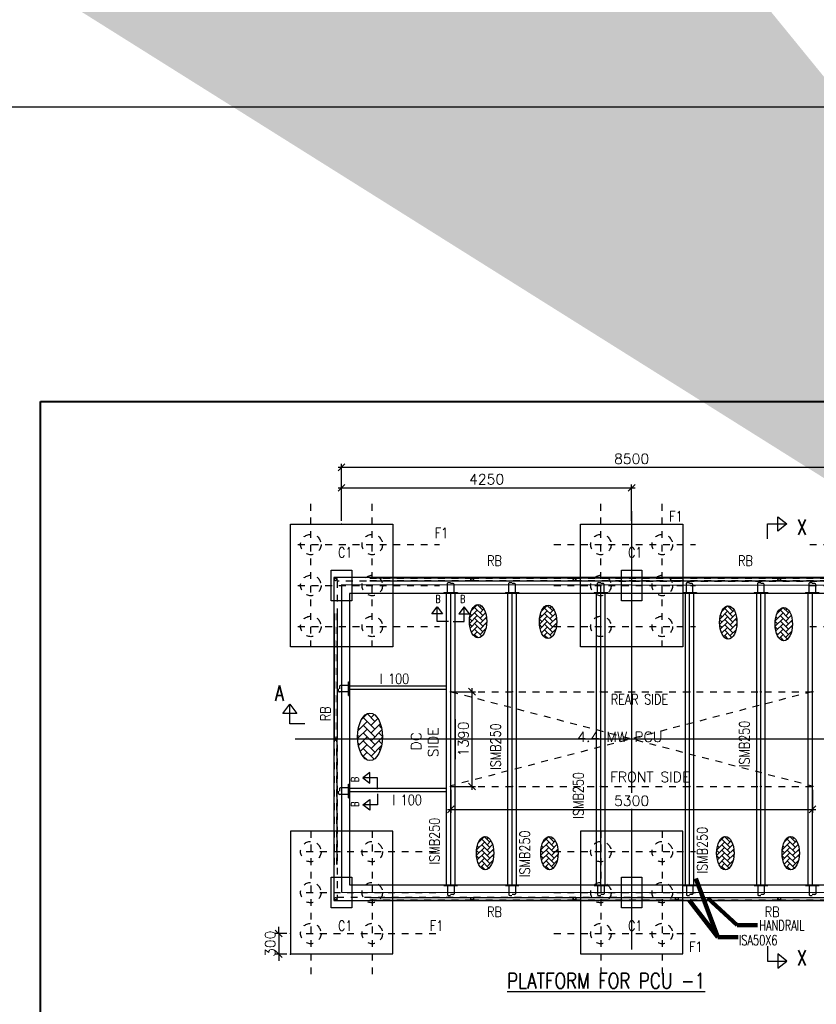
# Model space of a CAD drawing. Header units: inches. Extents: x 727810 to 1461440, y 2714588 to 5435005.
# Tile 110 of 233: x 728896 to 728908, y 2716093 to 2716107. Entities that reach past the tile are written whole.
import ezdxf

# ---------------------------------------------------------------- set-up
doc = ezdxf.new("R2010")
doc.units = ezdxf.units.IN
doc.header["$MEASUREMENT"] = 0
doc.linetypes.add('DIVIDEX2', pattern=[2.5, 1, -0.5, 0, -0.5, 0, -0.5])
doc.linetypes.add('HIDDEN', pattern=[0.375, 0.25, -0.125])
doc.layers.add('AM_5', color=3, linetype='Continuous', lineweight=15)
doc.layers.add('AM_8', color=1, linetype='Continuous', lineweight=15)
for name, color, linetype in [('DETAILS', 7, 'Continuous'), ('Inverter Room', 7, 'Continuous'), ('Mundra 335', 7, 'Continuous')]:
    doc.layers.add(name, color=color, linetype=linetype)
doc.styles.add('RANJAN', font='romans.shx', dxfattribs={"width": 0.75})
doc.styles.add('ROMANS', font='ROMANS.shx', dxfattribs={"height": 10})
doc.dimstyles.new('DIM-', dxfattribs={"dimscale": 0, "dimtxt": 0.15, "dimasz": 0.15, "dimexe": 0, "dimexo": 0, "dimgap": 0.15, "dimtad": 1, "dimdec": 0, "dimlfac": 1000, "dimzin": 0, "dimdsep": 46, "dimtxsty": 'ROMANS', "dimblk": 'OBLIQUE', "dimcen": 0, "dimclrd": 6, "dimclre": 6, "dimclrt": 3, "dimadec": 0, "dimazin": 0, "dimtfac": 1, "dimtdec": 0, "dimtmove": 2, "dimatfit": 3, "dimfxl": 1, "dimtolj": 1, "dimtzin": 0, "dimarcsym": 2})
doc.dimstyles.new('ROMANS$0', dxfattribs={"dimscale": 100, "dimtxt": 100, "dimasz": 1, "dimexe": 0.5, "dimexo": 0.5, "dimgap": 0.5, "dimtad": 1, "dimdec": 0, "dimrnd": 5, "dimdsep": 46, "dimtxsty": 'ROMANS', "dimblk": 'OBLIQUE', "dimcen": 1, "dimdle": 0.5, "dimclrd": 6, "dimclre": 6, "dimclrt": 3, "dimadec": 0, "dimazin": 0, "dimtfac": 1, "dimtdec": 0, "dimtix": 1, "dimtmove": 0, "dimatfit": 3, "dimldrblk": 'OBLIQUE', "dimfxl": 1, "dimtolj": 1, "dimtzin": 0, "dimarcsym": 0})
doc.dimstyles.new('ROMANS$7', dxfattribs={"dimscale": 100, "dimtxt": 2.5, "dimasz": 2, "dimexe": 20, "dimexo": 20, "dimgap": 0.5, "dimtad": 1, "dimdec": 0, "dimrnd": 5, "dimzin": 0, "dimdsep": 46, "dimtxsty": 'ROMANS', "dimcen": 0.09, "dimdle": 20, "dimclrd": 256, "dimclre": 256, "dimclrt": 3, "dimadec": 0, "dimazin": 0, "dimtfac": 20, "dimtdec": 0, "dimtix": 1, "dimtmove": 2, "dimatfit": 3, "dimfxl": 1, "dimtolj": 1, "dimtzin": 0, "dimarcsym": 0})
pattern_1 = [(45, (89087.78671, 50533.36595), (-0.0883883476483, 0.0883883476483), [])]
pattern_2 = [(45, (89987.78671, 50533.36595), (-0.0883883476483, 0.0883883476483), [])]
pattern_3 = [(45, (91287.78671, 50533.36595), (-0.0883883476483, 0.0883883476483), [])]
pattern_4 = [(45, (92587.78671, 50533.36595), (-0.0883883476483, 0.0883883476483), [])]
pattern_5 = [(45, (93632.78671, 50533.36595), (-0.0883883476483, 0.0883883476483), [])]
pattern_6 = [(45, (94387.78671, 50533.36595), (-0.0883883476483, 0.0883883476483), [])]

# ---------------------------------------------------------------- blocks, each defined once
blk = doc.blocks.new('_Oblique')
at = {"color": 0, "linetype": 'ByBlock', "lineweight": -2}
blk.add_line((-0.5, -0.5), (0.5, 0.5), dxfattribs=at)
blk = doc.blocks.new('*D66')
at = {"layer": 'Inverter Room', "color": 6, "lineweight": -2, "ltscale": 0.5, "transparency": 16777216}
for p, q in [((2052741, -2324182), (2052741, -2324082)), ((2052862, -2324182), (2052691, -2324182)), ((2052741, -2324182), (2052741, -2324482)), ((2052862, -2324482), (2052691, -2324482)), ((2052741, -2324482), (2052741, -2324582))]:
    blk.add_line(p, q, dxfattribs=at)
at = {"layer": 'Inverter Room', "color": 0, "ltscale": 0.5, "transparency": 16777216}
for p in [(2052912, -2324182), (2052741, -2324482), (2052912, -2324482)]:
    blk.add_point(p, dxfattribs=at)
at = {"layer": 'Inverter Room', "color": 6, "lineweight": -2, "ltscale": 0.5, "transparency": 16777216, "xscale": 100, "yscale": 100, "zscale": 100}
for p, rotation in [((2052741, -2324182), 270), ((2052741, -2324482), 90)]:
    blk.add_blockref('_Oblique', p, dxfattribs=dict(at, rotation=rotation))
at = {"layer": 'Inverter Room', "color": 3, "ltscale": 0.5, "transparency": 16777216, "insert": (2052616, -2324332), "char_height": 150, "attachment_point": 5, "rotation": 90, "style": 'ROMANS'}
blk.add_mtext('\\A1;300', dxfattribs=at)
blk = doc.blocks.new('*D67')
at = {"layer": 'Inverter Room', "color": 6, "lineweight": -2, "ltscale": 0.5, "transparency": 16777216}
for p, q in [((2062212, -2317350), (2053612, -2317350)), ((2053662, -2318132), (2053662, -2317300)), ((2062162, -2318132), (2062162, -2317300))]:
    blk.add_line(p, q, dxfattribs=at)
at = {"layer": 'Inverter Room', "color": 0, "ltscale": 0.5, "transparency": 16777216}
for p in [(2053662, -2317350), (2053662, -2318182), (2062162, -2318182)]:
    blk.add_point(p, dxfattribs=at)
at = {"layer": 'Inverter Room', "color": 6, "lineweight": -2, "ltscale": 0.5, "transparency": 16777216, "xscale": 100, "yscale": 100, "zscale": 100, "rotation": 180}
blk.add_blockref('_Oblique', (2053662, -2317350), dxfattribs=at)
at = {"layer": 'Inverter Room', "color": 6, "lineweight": -2, "ltscale": 0.5, "transparency": 16777216, "xscale": 100, "yscale": 100, "zscale": 100}
blk.add_blockref('_Oblique', (2062162, -2317350), dxfattribs=at)
at = {"layer": 'Inverter Room', "color": 3, "ltscale": 0.5, "transparency": 16777216, "insert": (2057912, -2317225), "char_height": 150, "attachment_point": 5, "style": 'ROMANS'}
blk.add_mtext('\\A1;8500', dxfattribs=at)
blk = doc.blocks.new('*D69')
at = {"layer": 'AM_5', "color": 6, "lineweight": -2, "transparency": 16777216}
for p, q in [((2053612, -2317650), (2057962, -2317650)), ((2053662, -2318132), (2053662, -2317600)), ((2057912, -2318132), (2057912, -2317600))]:
    blk.add_line(p, q, dxfattribs=at)
at = {"layer": 'Inverter Room', "color": 0, "transparency": 16777216}
for p in [(2057912, -2317650), (2053662, -2318182), (2057912, -2318182)]:
    blk.add_point(p, dxfattribs=at)
at = {"layer": 'AM_5', "color": 6, "lineweight": -2, "transparency": 16777216, "xscale": 100, "yscale": 100, "zscale": 100, "rotation": 180}
blk.add_blockref('_Oblique', (2053662, -2317650), dxfattribs=at)
at = {"layer": 'AM_5', "color": 6, "lineweight": -2, "transparency": 16777216, "xscale": 100, "yscale": 100, "zscale": 100}
blk.add_blockref('_Oblique', (2057912, -2317650), dxfattribs=at)
at = {"layer": 'AM_5', "color": 3, "transparency": 16777216, "insert": (2055787, -2317525), "char_height": 150, "attachment_point": 5, "style": 'ROMANS', "bg_fill": 3, "box_fill_scale": 1.25, "bg_fill_color": 256, "bg_fill_true_color": 13158600, "bg_fill_transparency": 0}
blk.add_mtext('\\A1;4250', dxfattribs=at)
blk = doc.blocks.new('*D70')
at = {"layer": 'AM_5', "color": 6, "lineweight": -2, "transparency": 16777216}
for p, q in [((2055312, -2320638), (2055622, -2320638)), ((2055572, -2320588), (2055572, -2322076)), ((2055312, -2322026), (2055622, -2322026))]:
    blk.add_line(p, q, dxfattribs=at)
at = {"layer": 'Inverter Room', "color": 0, "transparency": 16777216}
for p in [(2055262, -2320638), (2055262, -2322026), (2055572, -2322026)]:
    blk.add_point(p, dxfattribs=at)
at = {"layer": 'AM_5', "color": 6, "lineweight": -2, "transparency": 16777216, "xscale": 100, "yscale": 100, "zscale": 100}
for p, rotation in [((2055572, -2320638), 90), ((2055572, -2322026), 270)]:
    blk.add_blockref('_Oblique', p, dxfattribs=dict(at, rotation=rotation))
at = {"layer": 'AM_5', "color": 3, "transparency": 16777216, "insert": (2055447, -2321332), "char_height": 150, "attachment_point": 5, "rotation": 90, "style": 'ROMANS', "bg_fill": 3, "box_fill_scale": 1.25, "bg_fill_color": 256, "bg_fill_true_color": 13158600, "bg_fill_transparency": 0}
blk.add_mtext('\\A1;1390', dxfattribs=at)
blk = doc.blocks.new('*D71')
at = {"layer": 'DETAILS', "color": 6, "lineweight": -2, "ltscale": 0.5, "transparency": 16777216}
for p, q in [((2055262, -2322076), (2055262, -2322412)), ((2060562, -2322076), (2060562, -2322412)), ((2055212, -2322362), (2060612, -2322362))]:
    blk.add_line(p, q, dxfattribs=at)
at = {"layer": 'Inverter Room', "color": 0, "ltscale": 0.5, "transparency": 16777216}
for p in [(2055262, -2322026), (2060562, -2322026), (2060562, -2322362)]:
    blk.add_point(p, dxfattribs=at)
at = {"layer": 'DETAILS', "color": 6, "lineweight": -2, "ltscale": 0.5, "transparency": 16777216, "xscale": 100, "yscale": 100, "zscale": 100, "rotation": 180}
blk.add_blockref('_Oblique', (2055262, -2322362), dxfattribs=at)
at = {"layer": 'DETAILS', "color": 6, "lineweight": -2, "ltscale": 0.5, "transparency": 16777216, "xscale": 100, "yscale": 100, "zscale": 100}
blk.add_blockref('_Oblique', (2060562, -2322362), dxfattribs=at)
at = {"layer": 'DETAILS', "color": 3, "ltscale": 0.5, "transparency": 16777216, "insert": (2057912, -2322237), "char_height": 150, "attachment_point": 5, "style": 'ROMANS', "bg_fill": 3, "box_fill_scale": 1.25, "bg_fill_color": 256, "bg_fill_true_color": 13158600, "bg_fill_transparency": 0}
blk.add_mtext('\\A1;5300', dxfattribs=at)
blk = doc.blocks.new('dshshh')
at = {"layer": 'AM_8', "ltscale": 0.5}
h = blk.add_hatch(dxfattribs=at)
h.set_pattern_fill('AR-HBONE', color=256, scale=14, style=0)
h.set_pattern_definition([(45, (673607.74, -665542.415), (6e-15, 79.1959595), [168, -56]), (135, (673647.337, -665502.817), (6e-15, 79.1959595), [168, -56])])
edge = h.paths.add_edge_path()
edge.add_ellipse((2055661.9, -2319605.1), major_axis=(0, 244), ratio=0.5219783, start_angle=191.45916, end_angle=459.29111)
edge.add_ellipse((2055661.9, -2319605.1), major_axis=(0, 244), ratio=0.5219783, start_angle=99.29111, end_angle=191.45916)
h = blk.add_hatch(dxfattribs=at)
h.set_pattern_fill('AR-HBONE', color=256, scale=14, style=0)
h.set_pattern_definition([(45, (674633.055, -665552.46), (6e-15, 79.1959595), [168, -56]), (135, (674672.653, -665512.864), (6e-15, 79.1959595), [168, -56])])
edge = h.paths.add_edge_path()
edge.add_ellipse((2056687.3, -2319615.1), major_axis=(0, 244), ratio=0.5219783, start_angle=191.45916, end_angle=459.29111)
edge.add_ellipse((2056687.3, -2319615.1), major_axis=(0, 244), ratio=0.5219783, start_angle=99.29111, end_angle=191.45916)
h = blk.add_hatch(dxfattribs=at)
h.set_pattern_fill('AR-HBONE', color=256, scale=14, style=0)
h.set_pattern_definition([(45, (677273.22, -665559.426), (6e-15, 79.1959595), [168, -56]), (135, (677312.816, -665519.83), (6e-15, 79.1959595), [168, -56])])
edge = h.paths.add_edge_path()
edge.add_ellipse((2059327.4, -2319622.1), major_axis=(0, 244), ratio=0.5219783, start_angle=191.45916, end_angle=459.29111)
edge.add_ellipse((2059327.4, -2319622.1), major_axis=(0, 244), ratio=0.5219783, start_angle=99.29111, end_angle=191.45916)
h = blk.add_hatch(dxfattribs=at)
h.set_pattern_fill('AR-HBONE', color=256, scale=14, style=0)
h.set_pattern_definition([(45, (678087.52, -665584.47), (6e-15, 79.1959595), [168, -56]), (135, (678127.12, -665544.87), (6e-15, 79.1959595), [168, -56])])
edge = h.paths.add_edge_path()
edge.add_ellipse((2060141.7, -2319647.1), major_axis=(0, 244), ratio=0.5219783, start_angle=191.45916, end_angle=459.29111)
edge.add_ellipse((2060141.7, -2319647.1), major_axis=(0, 244), ratio=0.5219783, start_angle=99.29111, end_angle=191.45916)
h = blk.add_hatch(dxfattribs=at)
h.set_pattern_fill('ANSI31', color=256, style=0)
h.set_pattern_definition(pattern_1)
edge = h.paths.add_edge_path()
edge.add_arc((2055261.7, -2320640.3), 7.16, 11.12183, 168.87817, ccw=False)
edge.add_arc((2055261.7, -2320637.5), 7.16, 348.87817, 551.12183)
h = blk.add_hatch(dxfattribs=at)
h.set_pattern_fill('ANSI31', color=256, style=0)
h.set_pattern_definition(pattern_2)
edge = h.paths.add_edge_path()
edge.add_arc((2056161.7, -2320640.3), 7.16, 11.12183, 168.87817, ccw=False)
edge.add_arc((2056161.7, -2320637.5), 7.16, 348.87817, 551.12183)
h = blk.add_hatch(dxfattribs=at)
h.set_pattern_fill('ANSI31', color=256, style=0)
h.set_pattern_definition(pattern_3)
edge = h.paths.add_edge_path()
edge.add_arc((2057461.7, -2320640.3), 7.16, 11.12183, 168.87817, ccw=False)
edge.add_arc((2057461.7, -2320637.5), 7.16, 348.87817, 551.12183)
h = blk.add_hatch(dxfattribs=at)
h.set_pattern_fill('ANSI31', color=256, style=0)
h.set_pattern_definition(pattern_4)
edge = h.paths.add_edge_path()
edge.add_arc((2058761.7, -2320640.3), 7.16, 11.12183, 168.87817, ccw=False)
edge.add_arc((2058761.7, -2320637.5), 7.16, 348.87817, 551.12183)
h = blk.add_hatch(dxfattribs=at)
h.set_pattern_fill('ANSI31', color=256, style=0)
h.set_pattern_definition(pattern_5)
edge = h.paths.add_edge_path()
edge.add_arc((2059806.7, -2320640.3), 7.16, 11.12183, 168.87817, ccw=False)
edge.add_arc((2059806.7, -2320637.5), 7.16, 348.87817, 551.12183)
h = blk.add_hatch(dxfattribs=at)
h.set_pattern_fill('ANSI31', color=256, style=0)
h.set_pattern_definition(pattern_6)
edge = h.paths.add_edge_path()
edge.add_arc((2060561.7, -2320640.3), 7.16, 11.12183, 168.87817, ccw=False)
edge.add_arc((2060561.7, -2320637.5), 7.16, 348.87817, 551.12183)
h = blk.add_hatch(dxfattribs=at)
h.set_pattern_fill('ANSI31', color=256, style=0)
h.set_pattern_definition(pattern_1)
edge = h.paths.add_edge_path()
edge.add_arc((2060561.7, -2320640.3), 7.16, 371.12183, 528.87817)
edge.add_arc((2060561.7, -2320637.5), 7.16, -11.12183, 191.12183, ccw=False)
h = blk.add_hatch(dxfattribs=at)
h.set_pattern_fill('AR-HBONE', color=256, scale=20, style=0)
h.set_pattern_definition([(45, (79715.245, 41647.834), (9e-15, 113.137085), [240, -80]), (135, (79771.81, 41704.4), (9e-15, 113.137085), [240, -80])])
edge = h.paths.add_edge_path()
edge.add_ellipse((2054078.4, -2321298.8), major_axis=(0, 348.6), ratio=0.5219783, start_angle=191.45916, end_angle=459.29111)
edge.add_ellipse((2054078.4, -2321298.8), major_axis=(0, 348.6), ratio=0.5219783, start_angle=99.29111, end_angle=191.45916)
h = blk.add_hatch(dxfattribs=at)
h.set_pattern_fill('ANSI31', color=256, style=0)
h.set_pattern_definition(pattern_1)
edge = h.paths.add_edge_path()
edge.add_arc((2055261.7, -2322022.7), 7.16, 191.12183, 348.87817)
edge.add_arc((2055261.7, -2322025.5), 7.16, -191.12183, 11.12183, ccw=False)
h = blk.add_hatch(dxfattribs=at)
h.set_pattern_fill('ANSI31', color=256, style=0)
h.set_pattern_definition(pattern_2)
edge = h.paths.add_edge_path()
edge.add_arc((2056161.7, -2322022.7), 7.16, 191.12183, 348.87817)
edge.add_arc((2056161.7, -2322025.5), 7.16, -191.12183, 11.12183, ccw=False)
h = blk.add_hatch(dxfattribs=at)
h.set_pattern_fill('ANSI31', color=256, style=0)
h.set_pattern_definition(pattern_3)
edge = h.paths.add_edge_path()
edge.add_arc((2057461.7, -2322022.7), 7.16, 191.12183, 348.87817)
edge.add_arc((2057461.7, -2322025.5), 7.16, -191.12183, 11.12183, ccw=False)
h = blk.add_hatch(dxfattribs=at)
h.set_pattern_fill('ANSI31', color=256, style=0)
h.set_pattern_definition(pattern_4)
edge = h.paths.add_edge_path()
edge.add_arc((2058761.7, -2322022.7), 7.16, 191.12183, 348.87817)
edge.add_arc((2058761.7, -2322025.5), 7.16, -191.12183, 11.12183, ccw=False)
h = blk.add_hatch(dxfattribs=at)
h.set_pattern_fill('ANSI31', color=256, style=0)
h.set_pattern_definition(pattern_5)
edge = h.paths.add_edge_path()
edge.add_arc((2059806.7, -2322022.7), 7.16, 191.12183, 348.87817)
edge.add_arc((2059806.7, -2322025.5), 7.16, -191.12183, 11.12183, ccw=False)
h = blk.add_hatch(dxfattribs=at)
h.set_pattern_fill('ANSI31', color=256, style=0)
h.set_pattern_definition(pattern_6)
edge = h.paths.add_edge_path()
edge.add_arc((2060561.7, -2322022.7), 7.16, 191.12183, 348.87817)
edge.add_arc((2060561.7, -2322025.5), 7.16, -191.12183, 11.12183, ccw=False)
h = blk.add_hatch(dxfattribs=at)
h.set_pattern_fill('AR-HBONE', color=256, scale=14, style=0)
h.set_pattern_definition([(45, (673711.17, -668940.72), (6e-15, 79.1959595), [168, -56]), (135, (673750.766, -668901.125), (6e-15, 79.1959595), [168, -56])])
edge = h.paths.add_edge_path()
edge.add_ellipse((2055765.4, -2323003.4), major_axis=(0, 244), ratio=0.5219783, start_angle=191.45916, end_angle=459.29111)
edge.add_ellipse((2055765.4, -2323003.4), major_axis=(0, 244), ratio=0.5219783, start_angle=99.29111, end_angle=191.45916)
h = blk.add_hatch(dxfattribs=at)
h.set_pattern_fill('AR-HBONE', color=256, scale=14, style=0)
h.set_pattern_definition([(45, (674653.87, -668940.72), (6e-15, 79.1959595), [168, -56]), (135, (674693.47, -668901.125), (6e-15, 79.1959595), [168, -56])])
edge = h.paths.add_edge_path()
edge.add_ellipse((2056708.1, -2323003.4), major_axis=(0, 244), ratio=0.5219783, start_angle=191.45916, end_angle=459.29111)
edge.add_ellipse((2056708.1, -2323003.4), major_axis=(0, 244), ratio=0.5219783, start_angle=99.29111, end_angle=191.45916)
h = blk.add_hatch(dxfattribs=at)
h.set_pattern_fill('AR-HBONE', color=256, scale=14, style=0)
h.set_pattern_definition([(45, (677231.1, -668940.72), (6e-15, 79.1959595), [168, -56]), (135, (677270.696, -668901.125), (6e-15, 79.1959595), [168, -56])])
edge = h.paths.add_edge_path()
edge.add_ellipse((2059285.3, -2323003.4), major_axis=(0, 244), ratio=0.5219783, start_angle=191.45916, end_angle=459.29111)
edge.add_ellipse((2059285.3, -2323003.4), major_axis=(0, 244), ratio=0.5219783, start_angle=99.29111, end_angle=191.45916)
h = blk.add_hatch(dxfattribs=at)
h.set_pattern_fill('AR-HBONE', color=256, scale=14, style=0)
h.set_pattern_definition([(45, (678188.45, -668940.72), (6e-15, 79.1959595), [168, -56]), (135, (678228.05, -668901.125), (6e-15, 79.1959595), [168, -56])])
edge = h.paths.add_edge_path()
edge.add_ellipse((2060242.7, -2323003.4), major_axis=(0, 244), ratio=0.5219783, start_angle=191.45916, end_angle=459.29111)
edge.add_ellipse((2060242.7, -2323003.4), major_axis=(0, 244), ratio=0.5219783, start_angle=99.29111, end_angle=191.45916)
at = {"layer": 'DETAILS', "linetype": 'DIVIDEX2', "ltscale": 0.5}
for p, q in [((2053211.7, -2319985.4), (2053211.7, -2317883.4)), ((2054111.7, -2319985.4), (2054111.7, -2317883.4)), ((2057461.7, -2319985.4), (2057461.7, -2317883.4)), ((2058361.7, -2319985.4), (2058361.7, -2317883.4)), ((2053022.3, -2318481.5), (2055098.3, -2318481.5)), ((2056772.3, -2318481.5), (2058848.3, -2318481.5)), ((2060522.3, -2318481.5), (2062598.3, -2318481.5)), ((2053022.3, -2319081.5), (2055098.3, -2319081.5)), ((2056772.3, -2319081.5), (2058848.3, -2319081.5)), ((2060522.3, -2319081.5), (2062598.3, -2319081.5)), ((2053022.3, -2319681.5), (2055098.3, -2319681.5)), ((2056772.3, -2319681.5), (2058848.3, -2319681.5)), ((2060522.3, -2319681.5), (2062598.3, -2319681.5)), ((2053211.7, -2322677.6), (2053211.7, -2324863.9)), ((2054111.7, -2322677.6), (2054111.7, -2324863.9)), ((2057461.7, -2322677.6), (2057461.7, -2324779.6)), ((2058361.7, -2322677.6), (2058361.7, -2324779.6)), ((2053143.9, -2322981.5), (2055098.3, -2322981.5)), ((2056772.3, -2322981.5), (2058848.3, -2322981.5)), ((2053143.9, -2323581.5), (2055098.3, -2323581.5)), ((2056772.3, -2323581.5), (2058848.3, -2323581.5)), ((2053143.9, -2324181.5), (2055098.3, -2324181.5)), ((2056772.3, -2324181.5), (2058848.3, -2324181.5))]:
    blk.add_line(p, q, dxfattribs=at)
at = {"layer": 'DETAILS', "ltscale": 0.5}
for p, q in [((2054075.3, -2318971.1), (2055575.3, -2318971.1)), ((2054075.3, -2319011.1), (2055575.3, -2319011.1)), ((2055575.3, -2318971.1), (2057075.3, -2318971.1)), ((2055575.3, -2319011.1), (2057075.3, -2319011.1)), ((2057075.3, -2318971.1), (2058575.3, -2318971.1)), ((2057075.3, -2319011.1), (2058575.3, -2319011.1)), ((2058575.3, -2318971.1), (2060075.3, -2318971.1)), ((2058575.3, -2319011.1), (2060075.3, -2319011.1)), ((2060075.3, -2318971.1), (2061763.3, -2318971.1)), ((2060075.3, -2319011.1), (2061749.1, -2319011.1)), ((2053555.3, -2319491.1), (2053555.3, -2321331.5)), ((2053595.3, -2319491.1), (2053595.3, -2321331.5)), ((2053776.7, -2320494.4), (2053776.7, -2320694.4)), ((2053555.3, -2323171.9), (2053555.3, -2321331.5)), ((2053595.3, -2323171.9), (2053595.3, -2321331.5)), ((2053776.7, -2321994.4), (2053776.7, -2322194.4)), ((2054075.3, -2323651.9), (2055575.3, -2323651.9)), ((2054075.3, -2323691.9), (2055575.3, -2323691.9)), ((2055575.3, -2323651.9), (2057075.3, -2323651.9)), ((2055575.3, -2323691.9), (2057075.3, -2323691.9)), ((2057075.3, -2323651.9), (2058575.3, -2323651.9)), ((2057075.3, -2323691.9), (2058575.3, -2323691.9)), ((2058575.3, -2323651.9), (2060075.3, -2323651.9)), ((2058575.3, -2323691.9), (2060075.3, -2323691.9)), ((2060075.3, -2323651.9), (2061749.1, -2323651.9)), ((2060075.3, -2323691.9), (2061763.3, -2323691.9))]:
    blk.add_line(p, q, dxfattribs=at)
for centre, radius in [((2053575.3, -2318991.1), 20), ((2055575.3, -2318991.1), 20), ((2057075.3, -2318991.1), 20), ((2060075.3, -2318991.1), 20), ((2055261.7, -2320637.5), 7.16), ((2056161.7, -2320637.5), 7.16), ((2057461.7, -2320637.5), 7.16), ((2058761.7, -2320637.5), 7.16), ((2059806.7, -2320637.5), 7.16), ((2060561.7, -2320637.5), 7.16), ((2060561.7, -2320637.5), 7.16), ((2053575.3, -2321331.5), 20), ((2055261.7, -2322025.5), 7.16), ((2056161.7, -2322025.5), 7.16), ((2057461.7, -2322025.5), 7.16), ((2058761.7, -2322025.5), 7.16), ((2059806.7, -2322025.5), 7.16), ((2060561.7, -2322025.5), 7.16), ((2053575.3, -2323671.9), 20), ((2055575.3, -2323671.9), 20), ((2057075.3, -2323671.9), 20), ((2058575.3, -2323671.9), 20), ((2060075.3, -2323671.9), 20)]:
    blk.add_circle(centre, radius, dxfattribs=at)
for centre, start, end in [((2055261.7, -2320640.3), 11.12183, 168.87817), ((2056161.7, -2320640.3), 11.12183, 168.87817), ((2057461.7, -2320640.3), 11.12183, 168.87817), ((2058761.7, -2320640.3), 11.12183, 168.87817), ((2059806.7, -2320640.3), 11.12183, 168.87817), ((2060561.7, -2320640.3), 11.12183, 168.87817), ((2060561.7, -2320640.3), 11.12183, 168.87817), ((2055261.7, -2322022.7), 191.12183, 348.87817), ((2056161.7, -2322022.7), 191.12183, 348.87817), ((2057461.7, -2322022.7), 191.12183, 348.87817), ((2058761.7, -2322022.7), 191.12183, 348.87817), ((2059806.7, -2322022.7), 191.12183, 348.87817), ((2060561.7, -2322022.7), 191.12183, 348.87817)]:
    blk.add_arc(centre, 7.16, start, end, dxfattribs=at)
for centre, major_axis in [((2055661.9, -2319605.1), (0, 244)), ((2056687.3, -2319615.1), (0, 244)), ((2059327.4, -2319622.1), (0, 244)), ((2060141.7, -2319647.1), (0, 244)), ((2054078.4, -2321298.8), (0, 348.6)), ((2055765.4, -2323003.4), (0, 244)), ((2056708.1, -2323003.4), (0, 244)), ((2059285.3, -2323003.4), (0, 244)), ((2060242.7, -2323003.4), (0, 244))]:
    blk.add_ellipse(centre, major_axis=major_axis, ratio=0.5219783, dxfattribs=at)
at = {"layer": 'Inverter Room', "color": 8, "linetype": 'HIDDEN', "ltscale": 2}
for p, q in [((2054073.6, -2318973.2), (2055576.9, -2318973.2)), ((2054075.3, -2319009.1), (2055575.3, -2319009.1)), ((2055573.6, -2318973.2), (2057076.9, -2318973.2)), ((2055575.3, -2319009.1), (2057075.3, -2319009.1)), ((2057073.6, -2318973.2), (2058576.9, -2318973.2)), ((2057075.3, -2319009.1), (2058575.3, -2319009.1)), ((2058573.6, -2318973.2), (2060076.9, -2318973.2)), ((2058575.3, -2319009.1), (2060075.3, -2319009.1)), ((2060073.6, -2318973.2), (2061765.5, -2318973.2)), ((2060075.3, -2319009.1), (2061757.8, -2319009.1)), ((2053557.4, -2319489.5), (2053557.4, -2321322.6)), ((2053593.3, -2319491.1), (2053593.3, -2321322.8)), ((2060554.7, -2320638.9), (2055259.9, -2322018.6)), ((2055261.7, -2320637.5), (2060561.7, -2320637.5)), ((2055268.8, -2320638.9), (2060563.5, -2322018.6)), ((2053557.4, -2323173.6), (2053557.4, -2321340.4)), ((2053593.3, -2323171.9), (2053593.3, -2321340.2)), ((2055261.7, -2322025.5), (2060561.7, -2322025.5)), ((2054073.6, -2323689.8), (2055576.9, -2323689.8)), ((2054075.3, -2323653.9), (2055575.3, -2323653.9)), ((2055573.6, -2323689.8), (2057076.9, -2323689.8)), ((2055575.3, -2323653.9), (2057075.3, -2323653.9)), ((2057073.6, -2323689.8), (2058576.9, -2323689.8)), ((2057075.3, -2323653.9), (2058575.3, -2323653.9)), ((2058573.6, -2323689.8), (2060076.9, -2323689.8)), ((2058575.3, -2323653.9), (2060075.3, -2323653.9)), ((2060073.6, -2323689.8), (2061765.5, -2323689.8)), ((2060075.3, -2323653.9), (2061757.8, -2323653.9))]:
    blk.add_line(p, q, dxfattribs=at)
at = {"layer": 'Inverter Room', "color": 2}
for p, q in [((2055214, -2319181.5), (2055214, -2319049.5)), ((2055225.3, -2319038.2), (2055259.1, -2319038.2)), ((2055298.2, -2319053.3), (2055259.6, -2319053.3)), ((2055309.5, -2319181.5), (2055309.5, -2319064.5)), ((2056114, -2319181.5), (2056114, -2319049.5)), ((2056125.3, -2319038.2), (2056159.1, -2319038.2)), ((2056198.2, -2319053.3), (2056159.6, -2319053.3)), ((2056209.5, -2319181.5), (2056209.5, -2319064.5)), ((2057414, -2319181.5), (2057414, -2319049.5)), ((2057425.3, -2319038.2), (2057459.1, -2319038.2)), ((2057498.2, -2319053.3), (2057459.6, -2319053.3)), ((2057509.5, -2319181.5), (2057509.5, -2319064.5)), ((2058714, -2319181.5), (2058714, -2319049.5)), ((2058725.3, -2319038.2), (2058759.1, -2319038.2)), ((2058798.2, -2319053.3), (2058759.6, -2319053.3)), ((2058809.5, -2319181.5), (2058809.5, -2319064.5)), ((2059759, -2319181.5), (2059759, -2319049.5)), ((2059770.3, -2319038.2), (2059804.1, -2319038.2)), ((2059843.2, -2319053.3), (2059804.6, -2319053.3)), ((2059854.5, -2319181.5), (2059854.5, -2319064.5)), ((2060514, -2319181.5), (2060514, -2319049.5)), ((2060525.3, -2319038.2), (2060559.1, -2319038.2)), ((2060598.2, -2319053.3), (2060559.6, -2319053.3)), ((2060609.5, -2319181.5), (2060609.5, -2319064.5)), ((2055217, -2319184.5), (2055306.5, -2319184.5)), ((2056117, -2319184.5), (2056206.5, -2319184.5)), ((2057417, -2319184.5), (2057506.5, -2319184.5)), ((2058717, -2319184.5), (2058806.5, -2319184.5)), ((2059762, -2319184.5), (2059851.5, -2319184.5)), ((2060517, -2319184.5), (2060606.5, -2319184.5)), ((2053618.4, -2320630.9), (2053618.4, -2320597)), ((2053761.7, -2320642.1), (2053629.7, -2320642.1)), ((2053633.5, -2320557.9), (2053633.5, -2320596.5)), ((2053761.7, -2320546.7), (2053644.7, -2320546.7)), ((2053764.7, -2320639.1), (2053764.7, -2320549.7)), ((2053618.4, -2322130.9), (2053618.4, -2322097)), ((2053633.5, -2322057.9), (2053633.5, -2322096.5)), ((2053761.7, -2322046.7), (2053644.7, -2322046.7)), ((2053764.7, -2322139.1), (2053764.7, -2322049.7)), ((2053761.7, -2322142.1), (2053629.7, -2322142.1)), ((2055214, -2323481.5), (2055214, -2323613.5)), ((2055217, -2323478.5), (2055306.5, -2323478.5)), ((2055309.5, -2323481.5), (2055309.5, -2323598.5)), ((2056114, -2323481.5), (2056114, -2323613.5)), ((2056117, -2323478.5), (2056206.5, -2323478.5)), ((2056209.5, -2323481.5), (2056209.5, -2323598.5)), ((2057414, -2323481.5), (2057414, -2323613.5)), ((2057417, -2323478.5), (2057506.5, -2323478.5)), ((2057509.5, -2323481.5), (2057509.5, -2323598.5)), ((2058714, -2323481.5), (2058714, -2323613.5)), ((2058717, -2323478.5), (2058806.5, -2323478.5)), ((2058809.5, -2323481.5), (2058809.5, -2323598.5)), ((2059759, -2323481.5), (2059759, -2323613.5)), ((2059762, -2323478.5), (2059851.5, -2323478.5)), ((2059854.5, -2323481.5), (2059854.5, -2323598.5)), ((2060514, -2323481.5), (2060514, -2323613.5)), ((2060517, -2323478.5), (2060606.5, -2323478.5)), ((2060609.5, -2323481.5), (2060609.5, -2323598.5)), ((2055225.3, -2323624.8), (2055259.1, -2323624.8)), ((2055298.2, -2323609.8), (2055259.6, -2323609.8)), ((2056125.3, -2323624.8), (2056159.1, -2323624.8)), ((2056198.2, -2323609.8), (2056159.6, -2323609.8)), ((2057425.3, -2323624.8), (2057459.1, -2323624.8)), ((2057498.2, -2323609.8), (2057459.6, -2323609.8)), ((2058725.3, -2323624.8), (2058759.1, -2323624.8)), ((2058798.2, -2323609.8), (2058759.6, -2323609.8)), ((2059770.3, -2323624.8), (2059804.1, -2323624.8)), ((2059843.2, -2323609.8), (2059804.6, -2323609.8)), ((2060525.3, -2323624.8), (2060559.1, -2323624.8)), ((2060598.2, -2323609.8), (2060559.6, -2323609.8))]:
    blk.add_line(p, q, dxfattribs=at)
at = {"layer": 'Inverter Room', "color": 4, "ltscale": 0.5}
for p, q in [((2055161.7, -2319184.5), (2055161.7, -2319196.5)), ((2055361.7, -2319184.5), (2055361.7, -2319196.5)), ((2056061.7, -2319184.5), (2056061.7, -2319196.5)), ((2056261.7, -2319184.5), (2056261.7, -2319196.5)), ((2057361.7, -2319184.5), (2057361.7, -2319196.5)), ((2057561.7, -2319184.5), (2057561.7, -2319196.5)), ((2058661.7, -2319184.5), (2058661.7, -2319196.5)), ((2058861.7, -2319184.5), (2058861.7, -2319196.5)), ((2059706.7, -2319184.5), (2059706.7, -2319196.5)), ((2059906.7, -2319184.5), (2059906.7, -2319196.5)), ((2060461.7, -2319184.5), (2060461.7, -2319196.5)), ((2053764.7, -2320494.4), (2053776.7, -2320494.4)), ((2053764.7, -2320694.4), (2053776.7, -2320694.4)), ((2053764.7, -2321994.4), (2053776.7, -2321994.4)), ((2053764.7, -2322194.4), (2053776.7, -2322194.4)), ((2055161.7, -2323478.5), (2055161.7, -2323466.5)), ((2055361.7, -2323478.5), (2055361.7, -2323466.5)), ((2056061.7, -2323478.5), (2056061.7, -2323466.5)), ((2056261.7, -2323478.5), (2056261.7, -2323466.5)), ((2057361.7, -2323478.5), (2057361.7, -2323466.5)), ((2057561.7, -2323478.5), (2057561.7, -2323466.5)), ((2058661.7, -2323478.5), (2058661.7, -2323466.5)), ((2058861.7, -2323478.5), (2058861.7, -2323466.5)), ((2059706.7, -2323478.5), (2059706.7, -2323466.5)), ((2059906.7, -2323478.5), (2059906.7, -2323466.5)), ((2060461.7, -2323478.5), (2060461.7, -2323466.5))]:
    blk.add_line(p, q, dxfattribs=at)
at = {"layer": 'Inverter Room', "ltscale": 2}
for p, q in [((2055261.7, -2323466.5), (2055261.7, -2319196.5)), ((2056161.7, -2323466.5), (2056161.7, -2319196.5)), ((2058761.7, -2323081.5), (2058761.7, -2319196.5)), ((2059806.7, -2323466.5), (2059806.7, -2319196.5)), ((2060561.7, -2323466.5), (2060561.7, -2319196.5)), ((2057461.7, -2323131.5), (2057461.7, -2319531.5))]:
    blk.add_line(p, q, dxfattribs=at)
at = {"layer": 'Inverter Room', "color": 4, "linetype": 'Continuous'}
for points in [[(2059901.4, -2318399.9), (2059901.4, -2318179.8), (2060186.8, -2318179.8), (2060053, -2318285.4), (2060053, -2318077.6), (2060186.8, -2318179.8)], [(2055228.5, -2319609.7), (2055063.4, -2319609.7), (2055063.4, -2319395.7), (2055142.6, -2319496), (2054986.8, -2319496), (2055063.4, -2319395.7)], [(2055295, -2319609.7), (2055460, -2319609.7), (2055460, -2319395.7), (2055380.9, -2319496), (2055536.7, -2319496), (2055460, -2319395.7)], [(2053121.6, -2321107.4), (2052901.6, -2321107.4), (2052901.6, -2320822.1), (2053007.2, -2320955.9), (2052799.4, -2320955.9), (2052901.6, -2320822.1)], [(2054187.9, -2322065.6), (2054187.9, -2321900.5), (2053973.9, -2321900.5), (2054074.3, -2321979.7), (2054074.3, -2321823.9), (2053973.9, -2321900.5)], [(2054187.9, -2322132.1), (2054187.9, -2322297.1), (2053973.9, -2322297.1), (2054074.3, -2322218), (2054074.3, -2322373.8), (2053973.9, -2322297.1)], [(2059901.4, -2324364.5), (2059901.4, -2324584.5), (2060186.8, -2324584.5), (2060053, -2324478.9), (2060053, -2324686.7), (2060186.8, -2324584.5)]]:
    blk.add_lwpolyline(points, dxfattribs=at)
at = {"layer": 'Inverter Room', "color": 4, "ltscale": 0.5}
for points in [[(2054411.7, -2319981.5), (2052911.7, -2319981.5), (2052911.7, -2318181.5), (2054411.7, -2318181.5)], [(2058661.7, -2319981.5), (2057161.7, -2319981.5), (2057161.7, -2318181.5), (2058661.7, -2318181.5)], [(2053546.7, -2323696.5), (2062276.7, -2323696.5), (2062276.7, -2318966.5), (2053546.7, -2318966.5)], [(2053776.7, -2323466.5), (2062046.7, -2323466.5), (2062046.7, -2319196.5), (2053776.7, -2319196.5)], [(2054411.7, -2322681.5), (2052911.7, -2322681.5), (2052911.7, -2324481.5), (2054411.7, -2324481.5)], [(2058661.7, -2322681.5), (2057161.7, -2322681.5), (2057161.7, -2324481.5), (2058661.7, -2324481.5)]]:
    blk.add_lwpolyline(points, close=True, dxfattribs=at)
at = {"layer": 'Inverter Room', "ltscale": 3}
for points in [[(2053811.7, -2319306.5), (2053511.7, -2319306.5), (2053511.7, -2318856.5), (2053811.7, -2318856.5)], [(2058061.7, -2319306.5), (2057761.7, -2319306.5), (2057761.7, -2318856.5), (2058061.7, -2318856.5)], [(2053811.7, -2323806.5), (2053511.7, -2323806.5), (2053511.7, -2323356.5), (2053811.7, -2323356.5)], [(2058061.7, -2323806.5), (2057761.7, -2323806.5), (2057761.7, -2323356.5), (2058061.7, -2323356.5)]]:
    blk.add_lwpolyline(points, close=True, dxfattribs=at)
at = {"layer": 'Inverter Room', "color": 8, "linetype": 'HIDDEN', "ltscale": 2}
blk.add_lwpolyline([(2053596.7, -2323646.5), (2062226.7, -2323655.2), (2062226.7, -2319025.2), (2053596.7, -2319016.5)], close=True, dxfattribs=at)
at = {"layer": 'Inverter Room', "ltscale": 2}
blk.add_lwpolyline([(2053661.8, -2323573.8), (2062161.7, -2323581.5), (2062161.7, -2319081.5), (2053661.8, -2319073.8)], close=True, dxfattribs=at)
at = {"layer": 'Inverter Room', "color": 4, "ltscale": 0.5}
for points in [[(2055161.7, -2319184.5), (2055361.7, -2319184.5)], [(2056061.7, -2319184.5), (2056261.7, -2319184.5)], [(2057361.7, -2319184.5), (2057561.7, -2319184.5)], [(2058661.7, -2319184.5), (2058861.7, -2319184.5)], [(2059706.7, -2319184.5), (2059906.7, -2319184.5)], [(2060461.7, -2319184.5), (2060661.7, -2319184.5)], [(2053764.7, -2320694.4), (2053764.7, -2320494.4)], [(2053764.7, -2322194.4), (2053764.7, -2321994.4)], [(2055161.7, -2323478.5), (2055361.7, -2323478.5)], [(2056061.7, -2323478.5), (2056261.7, -2323478.5)], [(2057361.7, -2323478.5), (2057561.7, -2323478.5)], [(2058661.7, -2323478.5), (2058861.7, -2323478.5)], [(2059706.7, -2323478.5), (2059906.7, -2323478.5)], [(2060461.7, -2323478.5), (2060661.7, -2323478.5)]]:
    blk.add_lwpolyline(points, dxfattribs=at)
at = {"layer": 'Inverter Room', "color": 8, "linetype": 'HIDDEN', "ltscale": 2}
for centre, radius in [((2053211.7, -2318481.5), 150), ((2054111.7, -2318481.5), 150), ((2057461.7, -2318481.5), 150), ((2058361.7, -2318481.5), 150), ((2053211.7, -2319081.5), 150), ((2054111.7, -2319081.5), 150), ((2057461.7, -2319081.5), 150), ((2058361.7, -2319081.5), 150), ((2053575.3, -2318991.1), 18), ((2055575.3, -2318991.1), 18), ((2057075.3, -2318991.1), 18), ((2060075.3, -2318991.1), 18), ((2053211.7, -2319681.5), 150), ((2054111.7, -2319681.5), 150), ((2057461.7, -2319681.5), 150), ((2058361.7, -2319681.5), 150), ((2053575.3, -2321331.5), 18), ((2053211.7, -2322981.5), 150), ((2054111.7, -2322981.5), 150), ((2057461.7, -2322981.5), 150), ((2058361.7, -2322981.5), 150), ((2053211.7, -2323581.5), 150), ((2054111.7, -2323581.5), 150), ((2057461.7, -2323581.5), 150), ((2058361.7, -2323581.5), 150), ((2053575.3, -2323671.9), 18), ((2055575.3, -2323671.9), 18), ((2057075.3, -2323671.9), 18), ((2058575.3, -2323671.9), 18), ((2060075.3, -2323671.9), 18), ((2053211.7, -2324181.5), 150), ((2054111.7, -2324181.5), 150), ((2057461.7, -2324181.5), 150), ((2058361.7, -2324181.5), 150)]:
    blk.add_circle(centre, radius, dxfattribs=at)
at = {"layer": 'Inverter Room', "color": 2}
for centre, radius, start, end in [((2055225.3, -2319049.5), 11.2, 90, 180), ((2055298.2, -2319064.5), 11.2, 0, 90), ((2056125.3, -2319049.5), 11.2, 90, 180), ((2056198.2, -2319064.5), 11.2, 0, 90), ((2057425.3, -2319049.5), 11.2, 90, 180), ((2057498.2, -2319064.5), 11.2, 0, 90), ((2058725.3, -2319049.5), 11.2, 90, 180), ((2058798.2, -2319064.5), 11.2, 0, 90), ((2059770.3, -2319049.5), 11.2, 90, 180), ((2059843.2, -2319064.5), 11.2, 0, 90), ((2060525.3, -2319049.5), 11.2, 90, 180), ((2060598.2, -2319064.5), 11.2, 0, 90), ((2055217, -2319181.5), 3, 180, 270), ((2055306.5, -2319181.5), 3, 270, 0), ((2056117, -2319181.5), 3, 180, 270), ((2056206.5, -2319181.5), 3, 270, 0), ((2057417, -2319181.5), 3, 180, 270), ((2057506.5, -2319181.5), 3, 270, 0), ((2058717, -2319181.5), 3, 180, 270), ((2058806.5, -2319181.5), 3, 270, 0), ((2059762, -2319181.5), 3, 180, 270), ((2059851.5, -2319181.5), 3, 270, 0), ((2060517, -2319181.5), 3, 180, 270), ((2060606.5, -2319181.5), 3, 270, 0), ((2053629.7, -2320630.9), 11.2, 180, 270), ((2053644.7, -2320557.9), 11.2, 90, 180), ((2053761.7, -2320549.7), 3, 0, 90), ((2053761.7, -2320639.1), 3, 270, 0), ((2053644.7, -2322057.9), 11.2, 90, 180), ((2053761.7, -2322049.7), 3, 0, 90), ((2053629.7, -2322130.9), 11.2, 180, 270), ((2053761.7, -2322139.1), 3, 270, 0), ((2055217, -2323481.5), 3, 90, 180), ((2055306.5, -2323481.5), 3, 0, 90), ((2056117, -2323481.5), 3, 90, 180), ((2056206.5, -2323481.5), 3, 0, 90), ((2057417, -2323481.5), 3, 90, 180), ((2057506.5, -2323481.5), 3, 0, 90), ((2058717, -2323481.5), 3, 90, 180), ((2058806.5, -2323481.5), 3, 0, 90), ((2059762, -2323481.5), 3, 90, 180), ((2059851.5, -2323481.5), 3, 0, 90), ((2060517, -2323481.5), 3, 90, 180), ((2060606.5, -2323481.5), 3, 0, 90), ((2055225.3, -2323613.5), 11.2, 180, 270), ((2055298.2, -2323598.5), 11.2, 270, 0), ((2056125.3, -2323613.5), 11.2, 180, 270), ((2056198.2, -2323598.5), 11.2, 270, 0), ((2057425.3, -2323613.5), 11.2, 180, 270), ((2057498.2, -2323598.5), 11.2, 270, 0), ((2058725.3, -2323613.5), 11.2, 180, 270), ((2058798.2, -2323598.5), 11.2, 270, 0), ((2059770.3, -2323613.5), 11.2, 180, 270), ((2059843.2, -2323598.5), 11.2, 270, 0), ((2060525.3, -2323613.5), 11.2, 180, 270), ((2060598.2, -2323598.5), 11.2, 270, 0)]:
    blk.add_arc(centre, radius, start, end, dxfattribs=at)
at = {"layer": 'DETAILS', "color": 3, "style": 'ROMANS', "width": 0.8}
for s, p in [('RB', (2055793.6, -2318794.3)), ('RB', (2059471.2, -2318794.3)), ('I 100', (2054221, -2320524)), ('I 100', (2054405.7, -2322299)), ('RB', (2055793.6, -2323939.2)), ('RB', (2059862.7, -2323939.2))]:
    blk.add_text(s, height=150, dxfattribs=at).set_placement(p)
for s, p in [('RB', (2053500.8, -2321069.8)), ('ISMB250', (2059640, -2321747.1)), ('ISMB250', (2055994.8, -2321785.7)), ('ISMB250', (2055098.8, -2323170.7)), ('ISMB250', (2056421.3, -2323356.9)), ('ISMB250', (2059021.9, -2323303.3))]:
    blk.add_text(s, height=150, rotation=90, dxfattribs=at).set_placement(p)
at = {"layer": 'Inverter Room', "color": 3, "linetype": 'Continuous', "style": 'ROMANS', "width": 0.8}
for s, p in [('F1', (2058463.4, -2318142.5)), ('F1', (2055028.6, -2318386.2)), ('C1', (2053609.2, -2318671.2)), ('C1', (2057859.2, -2318671.2)), ('REAR SIDE', (2057607.9, -2320824.8)), ('C1', (2053609.2, -2324141.8)), ('F1', (2054956.3, -2324141.8)), ('C1', (2057859.2, -2324141.8)), ('F1', (2058755.5, -2324451.6))]:
    blk.add_text(s, height=150, dxfattribs=at).set_placement(p)
at = {"layer": 'Inverter Room', "color": 2, "linetype": 'Continuous', "ltscale": 0.6, "style": 'RANJAN', "width": 0.75}
for s, height, p in [('X', 225, (2060334.9, -2318340.8)), ('B', 112.5, (2055036.2, -2319335)), ('B', 112.5, (2055398.9, -2319335)), ('A', 225, (2052688.3, -2320770.1)), ('X', 225, (2060334.9, -2324648.5))]:
    blk.add_text(s, height=height, dxfattribs=at).set_placement(p)
for p in [(2053913.3, -2321961.7), (2053913.3, -2322324.4)]:
    blk.add_text('B', height=112.5, rotation=90, dxfattribs=at).set_placement(p)
at = {"layer": 'Inverter Room', "color": 3, "style": 'ROMANS', "width": 0.7}
for s, p in [('HANDRAIL', (2059782.7, -2324137.3)), ('ISA50X6', (2059483.2, -2324354.2))]:
    blk.add_text(s, height=150, dxfattribs=at).set_placement(p)
at = {"layer": 'Inverter Room', "color": 3, "linetype": 'Continuous', "insert": (2054679.6, -2321672.6), "char_height": 150, "attachment_point": 1, "rotation": 90, "style": 'ROMANS'}
blk.add_mtext_dynamic_manual_height_columns('\\pi173.70351;DC  \\P\\pi73.70351;SIDE', width=597.407, gutter_width=1, heights=[0], dxfattribs=at)
at = {"layer": 'Inverter Room', "color": 3, "linetype": 'Continuous', "insert": (2057116.2, -2321224.5), "char_height": 150, "width": 3262.433, "attachment_point": 1, "style": 'ROMANS'}
blk.add_mtext('4.4 MW PCU', dxfattribs=at)
at = {"layer": 'Inverter Room', "color": 3, "linetype": 'Continuous', "insert": (2057595.3, -2321812.4), "char_height": 150, "attachment_point": 1, "style": 'ROMANS'}
blk.add_mtext('FRONT SIDE', dxfattribs=at)
at = {"layer": 'Inverter Room', "ltscale": 0.5}
dim = blk.add_linear_dim(base=(2053661.7, -2317350.2), p1=(2062161.7, -2318181.5), p2=(2053661.7, -2318181.5), dimstyle='ROMANS$0', override={"dimtxt": 150, "dimfxl": 0.75, "dimarcsym": 1}, dxfattribs=at)
dim.commit()
dim.dimension.update_dxf_attribs({"geometry": '*D67', "text_midpoint": (2057911.7, -2317225.2)})
dim = blk.add_linear_dim(base=(2052740.9, -2324481.5), p1=(2052911.7, -2324181.5), p2=(2052911.7, -2324481.5), angle=90, dimstyle='ROMANS$0', override={"dimtxt": 150, "dimfxl": 0.75, "dimarcsym": 1}, dxfattribs=at)
dim.commit()
dim.dimension.update_dxf_attribs({"geometry": '*D66', "text_midpoint": (2052615.9, -2324331.5)})
at = {"layer": 'Inverter Room'}
for points in [[(2058850.5, -2323376.3), (2059174.2, -2324234.6)], [(2058756.2, -2323694.1), (2059174.2, -2324234.6), (2059472.1, -2324234.6)], [(2059030.8, -2323665.4), (2059458, -2324060.6), (2059756, -2324060.6)]]:
    blk.add_leader(points, dimstyle='DIM-', override={"dimscale": 50, "dimtxt": 2.5, "dimasz": 2.3, "dimexe": 1, "dimexo": 1, "dimgap": 0.5, "dimtad": 0, "dimdle": 1, "dimlwd": 65535, "dimlwe": 65535}, dxfattribs=at)
at = {"layer": 'AM_5'}
dim = blk.add_linear_dim(base=(2057911.7, -2317649.7), p1=(2053661.7, -2318181.5), p2=(2057911.7, -2318181.5), dimstyle='ROMANS$0', override={"dimtxt": 150, "dimtfill": 1, "dimarcsym": 1}, dxfattribs=at)
dim.commit()
dim.dimension.update_dxf_attribs({"geometry": '*D69', "text_midpoint": (2055786.7, -2317524.7)})
dim = blk.add_linear_dim(base=(2055571.6, -2322025.5), p1=(2055261.7, -2320637.5), p2=(2055261.7, -2322025.5), angle=90, dimstyle='ROMANS$0', override={"dimtxt": 150, "dimtfill": 1, "dimarcsym": 1}, dxfattribs=at)
dim.commit()
dim.dimension.update_dxf_attribs({"geometry": '*D70', "text_midpoint": (2055446.6, -2321331.5)})
at = {"layer": 'Inverter Room', "ltscale": 2}
for p, q in [((2057911.7, -2317994.4), (2057911.7, -2324414.1)), ((2063030.8, -2321331.5), (2052980.6, -2321331.5)), ((2055191.2, -2321331.5), (2053390.2, -2321331.5))]:
    blk.add_line(p, q, dxfattribs=at)
at = {"layer": 'Inverter Room', "color": 4, "ltscale": 0.5}
for p, q in [((2055191.2, -2320556.5), (2053777.2, -2320556.5)), ((2055191.2, -2320606.5), (2053777.2, -2320606.5))]:
    blk.add_line(p, q, dxfattribs=at)
at = {"layer": 'DETAILS', "ltscale": 0.5}
dim = blk.add_linear_dim(base=(2060561.7, -2322361.8), p1=(2055261.7, -2322025.5), p2=(2060561.7, -2322025.5), dimstyle='ROMANS$0', override={"dimtxt": 150, "dimtfill": 1, "dimarcsym": 1}, dxfattribs=at)
dim.commit()
dim.dimension.update_dxf_attribs({"geometry": '*D71', "text_midpoint": (2057911.7, -2322236.8)})
at = {"layer": 'Inverter Room', "color": 4, "ltscale": 0.5}
for p, q in [((2055199.2, -2323466.5), (2055199.2, -2319196.5)), ((2055324.2, -2323466.5), (2055324.2, -2319196.5)), ((2056099.2, -2323466.5), (2056099.2, -2319196.5)), ((2056224.2, -2323466.5), (2056224.2, -2319196.5)), ((2057399.2, -2323466.5), (2057399.2, -2319196.5)), ((2057524.2, -2323466.5), (2057524.2, -2319196.5)), ((2058699.2, -2323466.5), (2058699.2, -2319196.5)), ((2058824.2, -2323466.5), (2058824.2, -2319196.5)), ((2059744.2, -2323466.5), (2059744.2, -2319196.5)), ((2059869.2, -2323466.5), (2059869.2, -2319196.5)), ((2060499.2, -2323466.5), (2060499.2, -2319196.5)), ((2055191.2, -2322056.5), (2053777.2, -2322056.5)), ((2055191.2, -2322106.5), (2053777.2, -2322106.5))]:
    blk.add_line(p, q, dxfattribs=at)
at = {"layer": 'Inverter Room', "ltscale": 2}
for p, q in [((2056161.7, -2323466.5), (2056161.7, -2319196.5)), ((2057461.7, -2323466.5), (2057461.7, -2319196.5)), ((2058761.7, -2323466.5), (2058761.7, -2319196.5)), ((2058761.7, -2323466.5), (2058761.7, -2319196.5)), ((2059806.7, -2323466.5), (2059806.7, -2319196.5)), ((2060561.7, -2323466.5), (2060561.7, -2319196.5))]:
    blk.add_line(p, q, dxfattribs=at)
at = {"layer": 'DETAILS', "color": 3, "style": 'ROMANS', "width": 0.8}
blk.add_text('ISMB250', height=150, rotation=90, dxfattribs=at).set_placement((2057207.3, -2322500.7))

msp = doc.modelspace()

# ---------------------------------------------------------------- linework, layer by layer
at = {"color": 3, "lineweight": 40}
msp.add_line((728896.50633, 2716074.80918, 0.296), (728896.50633, 2716101.80584, 0.296), dxfattribs=at)
at = {"layer": 'Mundra 335', "color": 2}
msp.add_lwpolyline([(728885.31483, 2716109.97565), (728915.53483, 2716109.97565), (728915.53483, 2716106.11565), (728885.31483, 2716106.11565), (728885.31483, 2716109.97565)], dxfattribs=at)

# ---------------------------------------------------------------- next in the draw order: block references
at = {"layer": 'DETAILS', "xscale": 0.000999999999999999, "yscale": 0.000999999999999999, "zscale": 0.000999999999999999}
msp.add_blockref('dshshh', (726847.25651, 2718418.18971, 0.444), dxfattribs=at)

# ---------------------------------------------------------------- next in the draw order: block references
msp.add_blockref('dshshh', (726847.25651, 2718409.88971, 0.444), dxfattribs=at)

# ---------------------------------------------------------------- next in the draw order: linework, layer by layer
at = {"color": 3, "lineweight": 40}
msp.add_line((728896.50633, 2716101.80584, 0.296), (728936.15207, 2716101.80584, 0.296), dxfattribs=at)

# ---------------------------------------------------------------- next in the draw order: texts
at = {"layer": 'Inverter Room', "color": 2, "linetype": 'Continuous', "style": 'ROMANS', "width": 0.8}
msp.add_text('%%UPLATFORM FOR PCU -1', height=0.225, dxfattribs=at).set_placement((728903.3449, 2716093.20377, 0.444))

# ---------------------------------------------------------------- next in the draw order: leaders
at = {"layer": 'Inverter Room', "ltscale": 0.5}
msp.add_leader([(728917.81825, 2716094.50821, 0.592), (728917.13795, 2716095.10937, 0.592), (728916.75177, 2716095.1038, 0.592)], dimstyle='ROMANS$7', override={"dimtxt": 150, "dimgap": 0.5, "dimtad": 0, "dimtfill": 1, "dimarcsym": 1}, dxfattribs=at)

doc.saveas('drawing.dxf')
